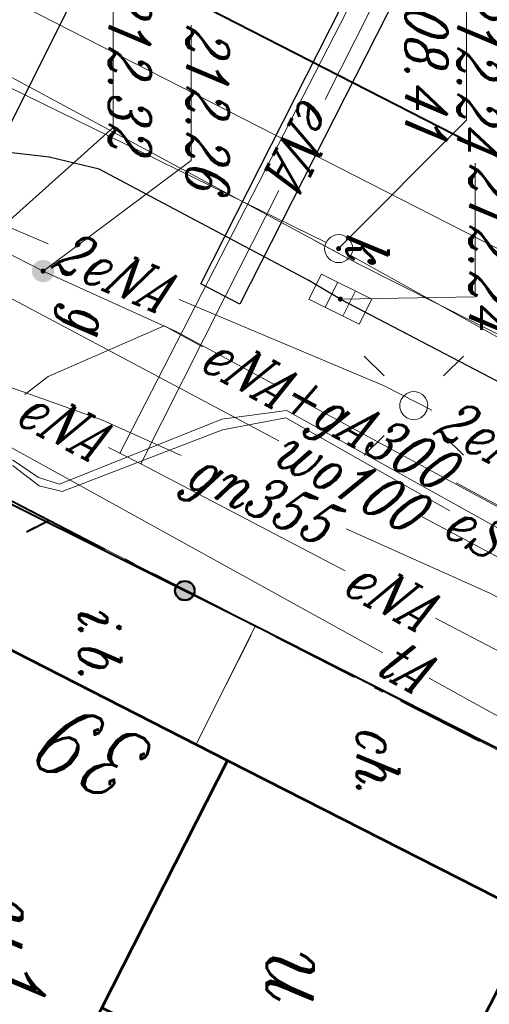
# Model space of a CAD drawing. Header units: millimetres. Extents: x -9598 to -9388, y -264557 to -264347.
# Tile 34 of 44: x -9448 to -9440, y -264420 to -264402. Entities that reach past the tile are written whole.
import ezdxf
from ezdxf.enums import TextEntityAlignment as Align

# ---------------------------------------------------------------- set-up
doc = ezdxf.new("R2010")
doc.units = ezdxf.units.MM
doc.linetypes.add('Rakowicka 531_1 wstępna wersja$0$KTCR02-500', pattern=[1.5, 1, -0.5])
doc.linetypes.add('Rakowicka 531_1 wstępna wersja$0$KTJZ01-500', pattern=[2, 1.5, -0.5])
doc.layers.get('0').update_dxf_attribs({"color": 20, "lineweight": 35})
for name, color, linetype, lineweight in [('-- CO_z', 51, 'Continuous', 9), ('Rakowicka 531_1 wstępna wersja$0$BUIB12_03', 250, 'Continuous', 0), ('Rakowicka 531_1 wstępna wersja$0$EGBB01', 250, 'Continuous', 0), ('Rakowicka 531_1 wstępna wersja$0$EGBD03', 250, 'Continuous', 0), ('Rakowicka 531_1 wstępna wersja$0$EPGPO_216', 7, 'Continuous', 0), ('Rakowicka 531_1 wstępna wersja$0$EPUPZ_251', 7, 'Continuous', 0), ('Rakowicka 531_1 wstępna wersja$0$GUPISL', 250, 'Continuous', 13), ('Rakowicka 531_1 wstępna wersja$0$KTCR02', 250, 'Continuous', 0), ('Rakowicka 531_1 wstępna wersja$0$KTJZ01', 250, 'Continuous', 0), ('Rakowicka 531_1 wstępna wersja$0$KTKR01', 250, 'Continuous', 0), ('Rakowicka 531_1 wstępna wersja$0$KTOK05_01', 250, 'Continuous', 0), ('Rakowicka 531_1 wstępna wersja$0$KTTR03', 250, 'Continuous', 0), ('Rakowicka 531_1 wstępna wersja$0$SUOP03_13', 250, 'Continuous', 0), ('Rakowicka 531_1 wstępna wersja$0$SUOP03_18', 250, 'Continuous', 0), ('Rakowicka 531_1 wstępna wersja$0$SUPE_01', 250, 'Continuous', 0), ('Rakowicka 531_1 wstępna wersja$0$SUPG_01', 250, 'Continuous', 0), ('Rakowicka 531_1 wstępna wersja$0$SUPK_01', 250, 'Continuous', 0), ('Rakowicka 531_1 wstępna wersja$0$SUPT_01', 250, 'Continuous', 0), ('Rakowicka 531_1 wstępna wersja$0$SUPW_01', 250, 'Continuous', 0), ('Rakowicka 531_1 wstępna wersja$0$SUUS05', 250, 'Continuous', 0), ('Rakowicka 531_1 wstępna wersja$0$SUUS15_05_K', 250, 'Continuous', 0), ('Rakowicka 531_1 wstępna wersja$0$SUUS25_G', 250, 'Continuous', 0), ('Rakowicka 531_1 wstępna wersja$0$SUUS25_W', 250, 'Continuous', 0)]:
    doc.layers.add(name, color=color, linetype=linetype, lineweight=lineweight)
doc.layers.add('-- RAMKA', color=11, linetype='Continuous')
doc.layers.add('Rakowicka 531_1 wstępna wersja$0$GUPGSH', color=7, linetype='Continuous', lineweight=0, true_color=0xffd900)
doc.layers.add('Rakowicka 531_1 wstępna wersja$0$GUPKSH', color=7, linetype='Continuous', lineweight=0, true_color=0x803300)
doc.styles.add('Rakowicka 531_1 wstępna wersja$0$Style-ITALIC_1250 I 0.20944', font='ITALIC_1250.shx', dxfattribs={"oblique": 12})

# ---------------------------------------------------------------- blocks, each defined once
blk = doc.blocks.new('Rakowicka 531_1 wstępna wersja$0$GUPKSH1')
at = {"layer": 'Rakowicka 531_1 wstępna wersja$0$GUPKSH', "linetype": 'Continuous', "lineweight": 13}
blk.add_hatch(color=36, dxfattribs=at).paths.add_polyline_path([(0, -0.45), (-0.11647, -0.43467), (-0.225, -0.38971), (-0.3182, -0.3182), (-0.38971, -0.225), (-0.43467, -0.11647), (-0.45, 0), (-0.43467, 0.11647), (-0.38971, 0.225), (-0.3182, 0.3182), (-0.225, 0.38971), (-0.11647, 0.43467), (0, 0.45), (0.11647, 0.43467), (0.225, 0.38971), (0.3182, 0.3182), (0.38971, 0.225), (0.43467, 0.11647), (0.45, 0), (0.43467, -0.11647), (0.38971, -0.225), (0.3182, -0.3182), (0.225, -0.38971), (0.11647, -0.43467)])
blk = doc.blocks.new('Rakowicka 531_1 wstępna wersja$0$GUPISL1_10')
at = {"color": 0, "flags": 128}
for points in [[(-8.83883, 8.83883), (-5.3033, 5.3033)], [(8.83883, 8.83883), (5.3033, 5.3033)], [(-8.83883, -8.83883), (-5.3033, -5.3033)], [(8.83883, -8.83883), (5.3033, -5.3033)]]:
    blk.add_lwpolyline(points, dxfattribs=at)
blk.add_lwpolyline([(0, 2.5), (0.85505, 2.34922), (1.60697, 1.9151), (2.16507, 1.25), (2.41482, 0.64705), (2.5, 0), (2.41482, -0.64705), (2.16507, -1.25), (1.70042, -1.83262), (1.0847, -2.25242), (0.3726, -2.47207), (-0.3726, -2.47207), (-1.0847, -2.25242), (-1.70042, -1.83262), (-2.16507, -1.25), (-2.43732, -0.5563), (-2.493, 0.18682), (-2.32718, 0.91335), (-1.95458, 1.55872), (-1.4083, 2.0656), (-0.7369, 2.38893), (0, 2.5)], close=True, dxfattribs=at)
blk = doc.blocks.new('Rakowicka 531_1 wstępna wersja$0$GUPGSH1')
at = {"layer": 'Rakowicka 531_1 wstępna wersja$0$GUPGSH', "linetype": 'Continuous', "lineweight": 13}
blk.add_hatch(color=250, dxfattribs=at).paths.add_polyline_path([(0, -0.45), (-0.11647, -0.43467), (-0.225, -0.38971), (-0.3182, -0.3182), (-0.38971, -0.225), (-0.43467, -0.11647), (-0.45, 0), (-0.43467, 0.11647), (-0.38971, 0.225), (-0.3182, 0.3182), (-0.225, 0.38971), (-0.11647, 0.43467), (0, 0.45), (0.11647, 0.43467), (0.225, 0.38971), (0.3182, 0.3182), (0.38971, 0.225), (0.43467, 0.11647), (0.45, 0), (0.43467, -0.11647), (0.38971, -0.225), (0.3182, -0.3182), (0.225, -0.38971), (0.11647, -0.43467)])
blk = doc.blocks.new('Rakowicka 531_1 wstępna wersja$0$SUUS25_1')
at = {"layer": 'Rakowicka 531_1 wstępna wersja$0$SUUS25_G', "linetype": 'Continuous', "lineweight": 13}
h = blk.add_hatch(color=250, dxfattribs=at)
edge = h.paths.add_edge_path()
edge.add_arc((0, 0), 0.2, 0, 360)
blk = doc.blocks.new('Rakowicka 531_1 wstępna wersja$0$SUUS05')
at = {"layer": 'Rakowicka 531_1 wstępna wersja$0$SUUS05', "color": 250, "linetype": 'Continuous', "lineweight": 13}
for p, q in [((-0.175, -0.25), (-0.175, 0.25)), ((0.175, 0.25), (0.175, -0.25))]:
    blk.add_line(p, q, dxfattribs=at)
at = {"layer": 'Rakowicka 531_1 wstępna wersja$0$SUUS05', "color": 250, "linetype": 'Continuous', "lineweight": 13, "flags": 128}
blk.add_lwpolyline([(-0.5, -0.25), (0.5, -0.25), (0.5, 0.25), (-0.5, 0.25), (-0.5, -0.25)], close=True, dxfattribs=at)
blk = doc.blocks.new('Rakowicka 531_1 wstępna wersja$0$SUUS15_05_K')
at = {"layer": 'Rakowicka 531_1 wstępna wersja$0$SUUS15_05_K', "color": 36, "linetype": 'Continuous', "lineweight": 13}
blk.add_circle((0, 0), 0.25, dxfattribs=at)
blk = doc.blocks.new('Rakowicka 531_1 wstępna wersja')
at = {"layer": 'Rakowicka 531_1 wstępna wersja$0$KTOK05_01', "linetype": 'Continuous', "lineweight": 40}
h = blk.add_hatch(color=250, dxfattribs=at)
edge = h.paths.add_edge_path()
edge.add_arc((7425305.451, 5549091.117), 0.17, 0, 360)
at = {"layer": 'Rakowicka 531_1 wstępna wersja$0$BUIB12_03', "color": 250, "linetype": 'Continuous', "lineweight": 13, "flags": 128}
blk.add_lwpolyline([(7425308.19, 5549091.32), (7425305.85, 5549086.73), (7425303.78, 5549087.76), (7425306.08, 5549092.38), (7425308.19, 5549091.32)], close=True, dxfattribs=at)
at = {"layer": 'Rakowicka 531_1 wstępna wersja$0$EGBB01', "color": 250, "linetype": 'Continuous', "lineweight": 53, "flags": 128}
for points in [[(7425308.48, 5549091.88), (7425311.27, 5549097.36), (7425315.67, 5549095.12), (7425315.1, 5549094), (7425317.92, 5549092.57), (7425316.52, 5549089.86), (7425313.71, 5549091.29), (7425312.89, 5549089.64), (7425308.48, 5549091.88)], [(7425305.85, 5549086.73), (7425308.48, 5549091.88), (7425312.89, 5549089.64), (7425314.66, 5549088.71), (7425314.58, 5549088.56), (7425316.17, 5549087.72), (7425314.97, 5549085.38), (7425311.48, 5549083.92), (7425305.85, 5549086.73)]]:
    blk.add_lwpolyline(points, close=True, dxfattribs=at)
at = {"layer": 'Rakowicka 531_1 wstępna wersja$0$EGBD03', "color": 96, "linetype": 'Continuous', "lineweight": 13, "flags": 128}
for points in [[(7425324.18, 5549127.474), (7425322.67, 5549124.6), (7425313.32, 5549106.49), (7425303.71, 5549087.75), (7425295.44, 5549072.28), (7425282.33, 5549080.89), (7425294.19, 5549103.78), (7425296.9, 5549108.89), (7425302.92, 5549120.41), (7425305.61, 5549125.48), (7425304.7, 5549125.97), (7425309.344, 5549134.875)], [(7425330.541, 5549078.787), (7425329.63, 5549076.9), (7425328.84, 5549075.25), (7425311.48, 5549083.92), (7425305.85, 5549086.73), (7425303.71, 5549087.75), (7425313.32, 5549106.49), (7425334.47, 5549095.85), (7425337.41, 5549094.37), (7425337.57, 5549094.29), (7425336.35, 5549091.95), (7425336.681, 5549091.785)]]:
    blk.add_lwpolyline(points, dxfattribs=at)
at = {"layer": 'Rakowicka 531_1 wstępna wersja$0$EPGPO_216', "color": 8, "linetype": 'Continuous', "lineweight": 40}
for p, q in [((7425308.134, 5549096.369), (7425307.45, 5549095.034)), ((7425306.994, 5549094.144), (7425306.31, 5549092.809)), ((7425305.854, 5549091.919), (7425305.17, 5549090.584)), ((7425304.714, 5549089.694), (7425304.2, 5549088.69)), ((7425304.39, 5549088.321), (7425304.2, 5549088.69))]:
    blk.add_line(p, q, dxfattribs=at)
at = {"layer": 'Rakowicka 531_1 wstępna wersja$0$EPGPO_216', "color": 8, "linetype": 'Continuous', "lineweight": 40, "flags": 128}
blk.add_lwpolyline([(7425304.2, 5549088.69), (7425303.71, 5549087.75), (7425303.503, 5549087.362)], dxfattribs=at)
at = {"layer": 'Rakowicka 531_1 wstępna wersja$0$EPUPZ_251', "color": 8, "linetype": 'Continuous', "lineweight": 40}
for p, q in [((7425308.134, 5549096.369), (7425307.678, 5549095.479)), ((7425307.496, 5549095.123), (7425307.416, 5549094.967)), ((7425307.257, 5549094.656), (7425307.177, 5549094.5)), ((7425306.994, 5549094.144), (7425306.538, 5549093.254)), ((7425306.356, 5549092.898), (7425306.276, 5549092.742)), ((7425306.117, 5549092.431), (7425306.037, 5549092.275)), ((7425305.854, 5549091.919), (7425305.398, 5549091.029)), ((7425305.216, 5549090.673), (7425305.136, 5549090.517)), ((7425304.977, 5549090.206), (7425304.897, 5549090.05)), ((7425304.714, 5549089.694), (7425304.258, 5549088.804)), ((7425304.325, 5549088.448), (7425304.405, 5549088.293))]:
    blk.add_line(p, q, dxfattribs=at)
at = {"layer": 'Rakowicka 531_1 wstępna wersja$0$KTCR02', "color": 250, "linetype": 'Rakowicka 531_1 wstępna wersja$0$KTCR02-500', "lineweight": 13, "flags": 128}
for points in [[(7425302.84, 5549081.09), (7425301.52, 5549082.03), (7425300.37, 5549082.61), (7425299.43, 5549083.28), (7425298.66, 5549084.15), (7425298.14, 5549085.02), (7425297.8, 5549086.02), (7425297.66, 5549086.96), (7425297.63, 5549087.93), (7425297.72, 5549088.7), (7425297.93, 5549089.59), (7425299.92, 5549093.33), (7425300.12, 5549093.67), (7425300.25, 5549093.89), (7425306.76, 5549106.35), (7425309.1, 5549105.08), (7425310.23, 5549107.29), (7425307.84, 5549108.54), (7425314.08, 5549120.54), (7425316.83, 5549125.75), (7425319.058, 5549130.029)], [(7425319.95, 5549119.62), (7425317.38, 5549114.62), (7425317.04, 5549113.95), (7425313.83, 5549107.69), (7425320.49, 5549103.5), (7425328.494, 5549099.463), (7425328.4, 5549099.27), (7425328.27, 5549099), (7425320.288, 5549103.052), (7425313.28, 5549106.61), (7425309.444, 5549099.029), (7425306.08, 5549092.38), (7425303.78, 5549087.76), (7425305.85, 5549086.73), (7425311.48, 5549083.92), (7425314.97, 5549085.38), (7425316.48, 5549084.48), (7425315.28, 5549082.06), (7425320.1, 5549079.67)], [(7425309.383, 5549098.909), (7425306.08, 5549092.38), (7425308.19, 5549091.32), (7425308.48, 5549091.88), (7425311.27, 5549097.36), (7425315.67, 5549095.12), (7425315.1, 5549094), (7425316.871, 5549093.102), (7425316.919, 5549093.195)]]:
    blk.add_lwpolyline(points, dxfattribs=at)
at = {"layer": 'Rakowicka 531_1 wstępna wersja$0$KTJZ01', "color": 250, "linetype": 'Rakowicka 531_1 wstępna wersja$0$KTJZ01-500', "lineweight": 13, "flags": 128}
blk.add_lwpolyline([(7425319.058, 5549130.029), (7425316.83, 5549125.75), (7425314.08, 5549120.54), (7425307.84, 5549108.54), (7425306.76, 5549106.35), (7425300.25, 5549093.89), (7425300.12, 5549093.67), (7425299.92, 5549093.33), (7425297.93, 5549089.59), (7425297.72, 5549088.7), (7425297.63, 5549087.93), (7425297.66, 5549086.96), (7425297.8, 5549086.02), (7425298.14, 5549085.02), (7425298.66, 5549084.15), (7425299.43, 5549083.28), (7425300.37, 5549082.61), (7425301.52, 5549082.03), (7425302.84, 5549081.09)], dxfattribs=at)
at = {"layer": 'Rakowicka 531_1 wstępna wersja$0$KTKR01', "color": 250, "linetype": 'Continuous', "lineweight": 30, "flags": 128}
for points in [[(7425300.25, 5549093.89), (7425306.76, 5549106.35), (7425307.84, 5549108.54), (7425314.08, 5549120.54)], [(7425300.25, 5549093.89), (7425300.12, 5549093.67), (7425299.92, 5549093.33), (7425297.93, 5549089.59), (7425297.72, 5549088.7), (7425297.63, 5549087.93), (7425297.66, 5549086.96), (7425297.8, 5549086.02), (7425298.14, 5549085.02), (7425298.66, 5549084.15), (7425299.43, 5549083.28), (7425300.37, 5549082.61), (7425301.52, 5549082.03), (7425302.84, 5549081.09)]]:
    blk.add_lwpolyline(points, dxfattribs=at)
at = {"layer": 'Rakowicka 531_1 wstępna wersja$0$KTOK05_01', "color": 250, "linetype": 'Continuous', "lineweight": 40, "flags": 128}
blk.add_lwpolyline([(7425303.78, 5549087.76), (7425306.08, 5549092.38), (7425309.444, 5549099.029), (7425313.28, 5549106.61)], dxfattribs=at)
at = {"layer": 'Rakowicka 531_1 wstępna wersja$0$KTOK05_01', "color": 250, "linetype": 'Continuous', "lineweight": 40}
for radius in [0.175, 0.17]:
    blk.add_circle((7425305.451, 5549091.117), radius, dxfattribs=at)
at = {"layer": 'Rakowicka 531_1 wstępna wersja$0$KTTR03', "color": 250, "linetype": 'Continuous', "lineweight": 40, "flags": 128}
blk.add_lwpolyline([(7425315.643, 5549131.733), (7425288.21, 5549078.13), (7425283.522, 5549068.679)], dxfattribs=at)
at = {"layer": 'Rakowicka 531_1 wstępna wersja$0$SUOP03_13', "color": 1, "linetype": 'Continuous', "lineweight": 30, "flags": 128}
blk.add_lwpolyline([(7425299.98, 5549091.4), (7425290.03, 5549096.44), (7425290.39, 5549097.15), (7425300.34, 5549092.1), (7425299.98, 5549091.4)], close=True, dxfattribs=at)
at = {"layer": 'Rakowicka 531_1 wstępna wersja$0$SUOP03_18', "color": 5, "linetype": 'Continuous', "lineweight": 30, "flags": 128}
blk.add_lwpolyline([(7425288.53, 5549092.3), (7425299.07, 5549087.03)], dxfattribs=at)
at = {"layer": 'Rakowicka 531_1 wstępna wersja$0$SUPE_01', "color": 1, "linetype": 'Continuous', "lineweight": 13, "flags": 128}
for points in [[(7425310.058, 5549108.384), (7425309.49, 5549107.28), (7425308.27, 5549104.66), (7425301.968, 5549093.034)], [(7425306.863, 5549101.587), (7425306.58, 5549101.04), (7425305.95, 5549099.77), (7425305.3, 5549098.41), (7425304.57, 5549097.12), (7425302.24, 5549092.93), (7425302.39, 5549091.78), (7425303.55, 5549088.88), (7425303.43, 5549088.51), (7425303.13, 5549088.06), (7425298.24, 5549076.891)], [(7425296.688, 5549093.618), (7425290.25, 5549096.873), (7425286.486, 5549098.776)], [(7425305.941, 5549095.587), (7425306.56, 5549096.77)], [(7425299.336, 5549079.047), (7425303.23, 5549088.06), (7425303.58, 5549088.52), (7425303.68, 5549088.93), (7425302.58, 5549091.79), (7425302.37, 5549092.92), (7425304.025, 5549095.845)], [(7425302.229, 5549095.522), (7425301.8, 5549094.67), (7425300.255, 5549091.018)], [(7425303, 5549089.96), (7425294.886, 5549094.118)], [(7425302.896, 5549089.759), (7425303, 5549089.96), (7425303.19, 5549090.33), (7425305.097, 5549093.975)], [(7425303.19, 5549090.33), (7425300.206, 5549091.839), (7425298.312, 5549092.796)], [(7425301.101, 5549091.434), (7425300.73, 5549090.75), (7425301.63, 5549088.68), (7425301.954, 5549088.264)], [(7425299.266, 5549088.68), (7425298.72, 5549087.39), (7425299.63, 5549085.29), (7425299.66, 5549084.41), (7425297.87, 5549080.19)]]:
    blk.add_lwpolyline(points, dxfattribs=at)
at = {"layer": 'Rakowicka 531_1 wstępna wersja$0$SUPG_01', "color": 52, "linetype": 'Continuous', "lineweight": 13}
blk.add_line((7425299.21, 5549093.44), (7425299.623, 5549094.208), dxfattribs=at)
at = {"layer": 'Rakowicka 531_1 wstępna wersja$0$SUPG_01', "color": 52, "linetype": 'Continuous', "lineweight": 13, "flags": 128}
for points in [[(7425307.494, 5549109.816), (7425299.63, 5549094.22), (7425295.79, 5549087.09), (7425293.917, 5549083.607)], [(7425308.61, 5549105.37), (7425303.526, 5549095.954)], [(7425307.707, 5549100.896), (7425306.63, 5549098.68), (7425305.5, 5549096.57), (7425304.35, 5549093.994)], [(7425301.799, 5549092.756), (7425300.83, 5549090.96), (7425299.75, 5549088.59), (7425295.63, 5549080.544)], [(7425303.038, 5549091.055), (7425302.41, 5549089.65), (7425301.63, 5549087.46), (7425301, 5549085.42), (7425300.78, 5549084.45), (7425298.652, 5549079.857)]]:
    blk.add_lwpolyline(points, dxfattribs=at)
at = {"layer": 'Rakowicka 531_1 wstępna wersja$0$SUPK_01', "color": 36, "linetype": 'Continuous', "lineweight": 13, "flags": 128}
for points in [[(7425305.123, 5549104.576), (7425304.72, 5549103.77), (7425304.57, 5549103.05), (7425304.11, 5549102.41), (7425299.472, 5549094.078)], [(7425299.24, 5549093.636), (7425293.7, 5549082.34), (7425291.944, 5549079.038)]]:
    blk.add_lwpolyline(points, dxfattribs=at)
at = {"layer": 'Rakowicka 531_1 wstępna wersja$0$SUPT_01', "color": 30, "linetype": 'Continuous', "lineweight": 13, "flags": 128}
for points in [[(7425307.013, 5549095.471), (7425308.588, 5549098.322)], [(7425301.891, 5549086.199), (7425306.56, 5549094.65)]]:
    blk.add_lwpolyline(points, dxfattribs=at)
at = {"layer": 'Rakowicka 531_1 wstępna wersja$0$SUPW_01', "color": 5, "linetype": 'Continuous', "lineweight": 13, "flags": 128}
for points in [[(7425311.561, 5549109.312), (7425304.137, 5549095.347)], [(7425302.78, 5549092.794), (7425299.71, 5549087.02), (7425299.59, 5549086.79)], [(7425299.59, 5549086.79), (7425299.07, 5549087.03), (7425293.76, 5549089.685)]]:
    blk.add_lwpolyline(points, dxfattribs=at)
at = {"layer": 'Rakowicka 531_1 wstępna wersja$0$SUUS15_05_K', "color": 36, "linetype": 'Continuous', "lineweight": 13, "flags": 128}
for points in [[(7425300.25, 5549093.89), (7425300.207, 5549096.291), (7425297.827, 5549096.291)], [(7425299.35, 5549093.86), (7425297.056, 5549096.141), (7425294.608, 5549096.141)]]:
    blk.add_lwpolyline(points, dxfattribs=at)
at = {"layer": 'Rakowicka 531_1 wstępna wersja$0$SUUS25_G', "color": 250, "linetype": 'Continuous', "lineweight": 13, "flags": 128}
blk.add_lwpolyline([(7425299.75, 5549088.59), (7425297.779, 5549091.228), (7425295.366, 5549091.228)], dxfattribs=at)
at = {"layer": 'Rakowicka 531_1 wstępna wersja$0$SUUS25_W', "color": 5, "linetype": 'Continuous', "lineweight": 13, "flags": 128}
blk.add_lwpolyline([(7425299.71, 5549087.02), (7425297.19, 5549089.84), (7425294.661, 5549089.84)], dxfattribs=at)
at = {"layer": 'Rakowicka 531_1 wstępna wersja$0$GUPISL', "color": 250, "linetype": 'Continuous', "lineweight": 13, "xscale": 0.1, "yscale": 0.1, "zscale": 0.1}
blk.add_blockref('Rakowicka 531_1 wstępna wersja$0$GUPISL1_10', (7425302.15, 5549095.2), dxfattribs=at)
at = {"layer": 'Rakowicka 531_1 wstępna wersja$0$SUUS05', "color": 250, "linetype": 'Continuous', "lineweight": 13, "rotation": 63.43474352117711}
blk.add_blockref('Rakowicka 531_1 wstępna wersja$0$SUUS05', (7425300.25, 5549093.89), dxfattribs=at)
at = {"layer": 'Rakowicka 531_1 wstępna wersja$0$SUUS15_05_K', "color": 36, "linetype": 'Continuous', "lineweight": 13}
blk.add_blockref('Rakowicka 531_1 wstępna wersja$0$SUUS15_05_K', (7425299.35, 5549093.86), dxfattribs=at)
at = {"layer": 'Rakowicka 531_1 wstępna wersja$0$SUUS15_05_K', "color": 36, "linetype": 'Continuous', "lineweight": 13, "xscale": 0.1, "yscale": 0.1, "zscale": 0.1}
for p in [(7425299.35, 5549093.86), (7425300.25, 5549093.89)]:
    blk.add_blockref('Rakowicka 531_1 wstępna wersja$0$GUPKSH1', p, dxfattribs=at)
at = {"layer": 'Rakowicka 531_1 wstępna wersja$0$SUUS25_G', "color": 250, "linetype": 'Continuous', "lineweight": 13, "rotation": 336.5012259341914}
blk.add_blockref('Rakowicka 531_1 wstępna wersja$0$SUUS25_1', (7425299.75, 5549088.59), dxfattribs=at)
at = {"layer": 'Rakowicka 531_1 wstępna wersja$0$SUUS25_G', "color": 250, "linetype": 'Continuous', "lineweight": 13, "xscale": 0.1, "yscale": 0.1, "zscale": 0.1}
blk.add_blockref('Rakowicka 531_1 wstępna wersja$0$GUPGSH1', (7425299.75, 5549088.59), dxfattribs=at)
at = {"layer": 'Rakowicka 531_1 wstępna wersja$0$BUIB12_03', "color": 250, "linetype": 'Continuous', "lineweight": 13, "insert": (7425305.725, 5549089.233), "char_height": 0.75, "attachment_point": 7, "rotation": 359.9998, "line_spacing_factor": 0.6, "style": 'Rakowicka 531_1 wstępna wersja$0$Style-ITALIC_1250 I 0.20944'}
blk.add_mtext('\\H1x;\\W0.8;i.b.', dxfattribs=at)
at = {"layer": 'Rakowicka 531_1 wstępna wersja$0$EGBB01', "color": 250, "linetype": 'Continuous', "lineweight": 30, "style": 'Rakowicka 531_1 wstępna wersja$0$Style-ITALIC_1250 I 0.20944', "oblique": 12, "width": 0.8}
for s, rotation, p in [('u1', 359.9998, (7425311.758, 5549092.578)), ('39', 245.7, (7425308.213, 5549090.667)), ('u1', 359.9998, (7425310.831, 5549087.384))]:
    blk.add_text(s, height=1.25, rotation=rotation, dxfattribs=at).set_placement(p)
at = {"layer": 'Rakowicka 531_1 wstępna wersja$0$KTCR02', "color": 250, "linetype": 'Continuous', "lineweight": 13, "style": 'Rakowicka 531_1 wstępna wersja$0$Style-ITALIC_1250 I 0.20944', "oblique": 12, "width": 0.8}
blk.add_text('ch.', height=0.75, rotation=360, dxfattribs=at).set_placement((7425308.511, 5549094.187), align=Align.CENTER)
at = {"layer": 'Rakowicka 531_1 wstępna wersja$0$SUPE_01', "color": 1, "linetype": 'Continuous', "lineweight": 13, "style": 'Rakowicka 531_1 wstępna wersja$0$Style-ITALIC_1250 I 0.20944', "oblique": 12, "width": 0.8}
for s, rotation, p in [('2eNA', 63.2637, (7425302.8, 5549096.656)), ('eS', 60.502, (7425304.365, 5549096.318)), ('eNA', 62.3773, (7425305.513, 5549094.784)), ('eNA', 333.1775, (7425297.5, 5549093.207)), ('eNA', 61.5398, (7425301.53, 5549092.236)), ('2eNA', 67.0679, (7425299.76, 5549089.849)), ('eNA', 62.6501, (7425302.478, 5549088.951))]:
    blk.add_text(s, height=0.75, rotation=rotation, dxfattribs=at).set_placement(p, align=Align.MIDDLE_CENTER)
at = {"layer": 'Rakowicka 531_1 wstępna wersja$0$SUPG_01', "color": 250, "linetype": 'Continuous', "lineweight": 13, "style": 'Rakowicka 531_1 wstępna wersja$0$Style-ITALIC_1250 I 0.20944', "oblique": 12, "width": 0.8}
for s, rotation, p in [('+gA300', 61.6353, (7425302.598, 5549094.389)), ('gn355', 65.9377, (7425303.773, 5549092.49))]:
    blk.add_text(s, height=0.75, rotation=rotation, dxfattribs=at).set_placement(p, align=Align.MIDDLE_CENTER)
at = {"layer": 'Rakowicka 531_1 wstępna wersja$0$SUPT_01', "color": 30, "linetype": 'Continuous', "lineweight": 13, "style": 'Rakowicka 531_1 wstępna wersja$0$Style-ITALIC_1250 I 0.20944', "oblique": 12, "width": 0.8}
blk.add_text('tA', height=0.75, rotation=61.0826, dxfattribs=at).set_placement((7425306.786, 5549095.061), align=Align.MIDDLE_CENTER)
at = {"layer": 'Rakowicka 531_1 wstępna wersja$0$SUPW_01', "color": 5, "linetype": 'Continuous', "lineweight": 13, "style": 'Rakowicka 531_1 wstępna wersja$0$Style-ITALIC_1250 I 0.20944', "oblique": 12, "width": 0.8}
blk.add_text('wo100', height=0.75, rotation=62.0042, dxfattribs=at).set_placement((7425303.477, 5549094.061), align=Align.MIDDLE_CENTER)
at = {"layer": 'Rakowicka 531_1 wstępna wersja$0$SUUS15_05_K', "color": 36, "linetype": 'Continuous', "lineweight": 13, "char_height": 0.75, "attachment_point": 7, "rotation": 359.9998, "line_spacing_factor": 0.6, "style": 'Rakowicka 531_1 wstępna wersja$0$Style-ITALIC_1250 I 0.20944'}
for s, insert in [('\\H1x;\\W0.8;212.24', (7425297.845, 5549096.191)), ('\\H1x;\\W0.8;212.24', (7425294.668, 5549095.98)), ('\\H1x;\\W0.8;208.41', (7425294.461, 5549095.049)), ('\\H1x;\\W0.8;k', (7425299.08, 5549094))]:
    blk.add_mtext(s, dxfattribs=dict(at, insert=insert))
at = {"layer": 'Rakowicka 531_1 wstępna wersja$0$SUUS25_G', "color": 250, "linetype": 'Continuous', "lineweight": 13, "char_height": 0.75, "attachment_point": 7, "rotation": 359.9998, "line_spacing_factor": 0.6, "style": 'Rakowicka 531_1 wstępna wersja$0$Style-ITALIC_1250 I 0.20944'}
for s, insert in [('\\H1x;\\W0.8;212.26', (7425295.366, 5549091.15)), ('\\H1x;\\W0.8;g', (7425300.36, 5549088.81))]:
    blk.add_mtext(s, dxfattribs=dict(at, insert=insert))
at = {"layer": 'Rakowicka 531_1 wstępna wersja$0$SUUS25_W', "color": 5, "linetype": 'Continuous', "lineweight": 13, "insert": (7425294.661, 5549089.763), "char_height": 0.75, "attachment_point": 7, "rotation": 359.9998, "line_spacing_factor": 0.6, "style": 'Rakowicka 531_1 wstępna wersja$0$Style-ITALIC_1250 I 0.20944'}
blk.add_mtext('\\H1x;\\W0.8;212.32', dxfattribs=at)

msp = doc.modelspace()

# ---------------------------------------------------------------- linework, layer by layer
at = {"layer": '-- CO_z'}
msp.add_line((-9451.937, -264400.2, -10.18), (-9426.107, -264413.413, -10.18), dxfattribs=at)

# ---------------------------------------------------------------- block references
at = {"layer": '-- RAMKA', "rotation": 270}
msp.add_blockref('Rakowicka 531_1 wstępna wersja', (-5558536.267, 7160892.827), dxfattribs=at)

doc.saveas('drawing.dxf')
